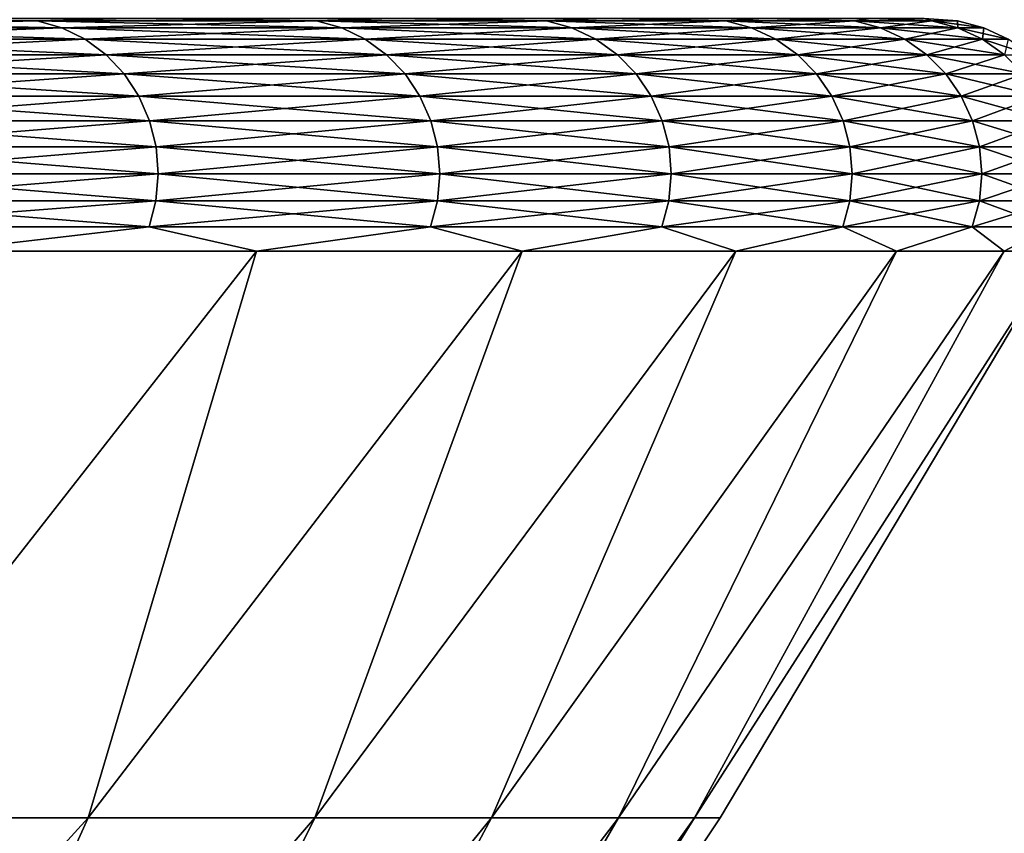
# Model space of a CAD drawing. Header units: metres. Extents: x -105 to 105, y -72 to 59.
# Tile 231 of 256: x 19.98 to 21.25, y -47.65 to -46.6. Entities that reach past the tile are written whole.
import ezdxf

# ---------------------------------------------------------------- set-up
doc = ezdxf.new("R2010")
doc.units = ezdxf.units.M
doc.layers.add('solid_509431_AD150_SW0001', color=7, linetype='CONTINUOUS')

msp = doc.modelspace()

# ---------------------------------------------------------------- linework, layer by layer
at = {"layer": 'solid_509431_AD150_SW0001'}
for points in [[(19.999771, -46.602993, -13.248222), (19.575914, -46.602993, -14.358609), (19.712982, -46.599998, -13.924939)], [(19.575914, -46.602993, 1.858609), (19.999771, -46.602993, 0.748223), (19.712982, -46.599998, 1.424939)], [(19.607141, -46.612011, -14.371544), (19.575914, -46.602993, -14.358609), (19.999771, -46.602993, -13.248222)], [(20.031673, -46.612011, 0.759386), (19.999771, -46.602993, 0.748223), (19.575914, -46.602993, 1.858609)], [(19.607141, -46.612011, 1.871544), (20.031673, -46.612011, 0.759386), (19.575914, -46.602993, 1.858609)], [(20.031673, -46.612011, -13.259386), (19.607141, -46.612011, -14.371544), (19.999771, -46.602993, -13.248222)], [(19.999771, -46.602993, -13.248222), (19.712982, -46.599998, -13.924939), (20.118973, -46.599998, -12.787074)], [(19.999771, -46.602993, 0.748223), (20.118973, -46.599998, 0.287074), (19.712982, -46.599998, 1.424939)], [(20.360701, -46.602993, -12.115817), (19.999771, -46.602993, -13.248222), (20.118973, -46.599998, -12.787074)], [(19.999771, -46.602993, 0.748223), (20.360701, -46.602993, -0.384183), (20.118973, -46.599998, 0.287074)], [(20.031673, -46.612011, -13.259386), (19.999771, -46.602993, -13.248222), (20.360701, -46.602993, -12.115817)], [(20.393181, -46.612011, -0.374826), (20.360701, -46.602993, -0.384183), (19.999771, -46.602993, 0.748223)], [(20.031673, -46.612011, 0.759386), (20.393181, -46.612011, -0.374826), (19.999771, -46.602993, 0.748223)], [(20.393181, -46.612011, -12.125174), (20.031673, -46.612011, -13.259386), (20.360701, -46.602993, -12.115817)], [(20.360701, -46.602993, -12.115817), (20.118973, -46.599998, -12.787074), (20.459362, -46.599998, -11.62781)], [(20.360701, -46.602993, -0.384183), (20.459362, -46.599998, -0.87219), (20.118973, -46.599998, 0.287074)], [(20.65757, -46.602993, -10.964955), (20.360701, -46.602993, -12.115817), (20.459362, -46.599998, -11.62781)], [(20.360701, -46.602993, -0.384183), (20.65757, -46.602993, -1.535045), (20.459362, -46.599998, -0.87219)], [(20.393181, -46.612011, -12.125174), (20.360701, -46.602993, -12.115817), (20.65757, -46.602993, -10.964955)], [(20.690521, -46.612011, -1.527524), (20.65757, -46.602993, -1.535045), (20.360701, -46.602993, -0.384183)], [(20.393181, -46.612011, -0.374826), (20.690521, -46.612011, -1.527524), (20.360701, -46.602993, -0.384183)], [(20.690521, -46.612011, -10.972477), (20.393181, -46.612011, -12.125174), (20.65757, -46.602993, -10.964955)], [(20.65757, -46.602993, -10.964955), (20.459362, -46.599998, -11.62781), (20.733006, -46.599998, -10.451059)], [(20.65757, -46.602993, -1.535045), (20.733006, -46.599998, -2.048941), (20.459362, -46.599998, -0.87219)], [(20.889441, -46.602993, -9.799258), (20.65757, -46.602993, -10.964955), (20.733006, -46.599998, -10.451059)], [(20.65757, -46.602993, -1.535045), (20.889441, -46.602993, -2.700741), (20.733006, -46.599998, -2.048941)], [(20.690521, -46.612011, -10.972477), (20.65757, -46.602993, -10.964955), (20.889441, -46.602993, -9.799258)], [(20.922762, -46.612011, -2.69508), (20.889441, -46.602993, -2.700741), (20.65757, -46.602993, -1.535045)], [(20.690521, -46.612011, -1.527524), (20.922762, -46.612011, -2.69508), (20.65757, -46.602993, -1.535045)], [(20.922762, -46.612011, -9.80492), (20.690521, -46.612011, -10.972477), (20.889441, -46.602993, -9.799258)], [(20.889441, -46.602993, -9.799258), (20.733006, -46.599998, -10.451059), (20.939024, -46.599998, -9.260583)], [(20.889441, -46.602993, -2.700741), (20.939024, -46.599998, -3.239418), (20.733006, -46.599998, -2.048941)], [(21.055586, -46.602993, -8.622395), (20.889441, -46.602993, -9.799258), (20.939024, -46.599998, -9.260583)], [(20.889441, -46.602993, -2.700741), (21.055586, -46.602993, -3.877605), (20.939024, -46.599998, -3.239418)], [(20.922762, -46.612011, -9.80492), (20.889441, -46.602993, -9.799258), (21.055586, -46.602993, -8.622395)], [(21.089174, -46.612011, -3.873821), (21.055586, -46.602993, -3.877605), (20.889441, -46.602993, -2.700741)], [(20.922762, -46.612011, -2.69508), (21.089174, -46.612011, -3.873821), (20.889441, -46.602993, -2.700741)], [(21.089174, -46.612011, -8.626179), (20.922762, -46.612011, -9.80492), (21.055586, -46.602993, -8.622395)], [(21.055586, -46.602993, -8.622395), (20.939024, -46.599998, -9.260583), (21.07675, -46.599998, -8.060265)], [(21.055586, -46.602993, -3.877605), (21.07675, -46.599998, -4.439735), (20.939024, -46.599998, -3.239418)], [(21.155483, -46.602993, -7.438066), (21.055586, -46.602993, -8.622395), (21.07675, -46.599998, -8.060265)], [(21.055586, -46.602993, -3.877605), (21.155483, -46.602993, -5.061934), (21.07675, -46.599998, -4.439735)], [(21.089174, -46.612011, -8.626179), (21.055586, -46.602993, -8.622395), (21.155483, -46.602993, -7.438066)], [(21.18923, -46.612011, -5.060039), (21.155483, -46.602993, -5.061934), (21.055586, -46.602993, -3.877605)], [(21.089174, -46.612011, -3.873821), (21.18923, -46.612011, -5.060039), (21.055586, -46.602993, -3.877605)], [(21.155483, -46.602993, -7.438066), (21.07675, -46.599998, -8.060265), (21.14572, -46.599998, -6.854105)], [(21.155483, -46.602993, -5.061934), (21.14572, -46.599998, -5.645895), (21.07675, -46.599998, -4.439735)], [(21.18923, -46.612011, -7.439961), (21.089174, -46.612011, -8.626179), (21.155483, -46.602993, -7.438066)], [(21.188816, -46.602993, -6.25), (21.14572, -46.599998, -6.854105), (21.14572, -46.599998, -5.645895)], [(21.188816, -46.602993, -6.25), (21.155483, -46.602993, -7.438066), (21.14572, -46.599998, -6.854105)], [(21.155483, -46.602993, -5.061934), (21.188816, -46.602993, -6.25), (21.14572, -46.599998, -5.645895)], [(21.18923, -46.612011, -7.439961), (21.155483, -46.602993, -7.438066), (21.188816, -46.602993, -6.25)], [(21.222616, -46.612011, -6.25), (21.188816, -46.602993, -6.25), (21.155483, -46.602993, -5.061934)], [(21.18923, -46.612011, -5.060039), (21.222616, -46.612011, -6.25), (21.155483, -46.602993, -5.061934)], [(21.222616, -46.612011, -6.25), (21.18923, -46.612011, -7.439961), (21.188816, -46.602993, -6.25)], [(19.636438, -46.626785, -14.383679), (19.607141, -46.612011, -14.371544), (20.031673, -46.612011, -13.259386)], [(20.061605, -46.626785, 0.769859), (20.031673, -46.612011, 0.759386), (19.607141, -46.612011, 1.871544)], [(19.636438, -46.626785, 1.883679), (20.061605, -46.626785, 0.769859), (19.607141, -46.612011, 1.871544)], [(20.061605, -46.626785, -13.269859), (19.636438, -46.626785, -14.383679), (20.031673, -46.612011, -13.259386)], [(20.061605, -46.626785, -13.269859), (20.031673, -46.612011, -13.259386), (20.393181, -46.612011, -12.125174)], [(20.423653, -46.626785, -0.366047), (20.393181, -46.612011, -0.374826), (20.031673, -46.612011, 0.759386)], [(20.061605, -46.626785, 0.769859), (20.423653, -46.626785, -0.366047), (20.031673, -46.612011, 0.759386)], [(20.423653, -46.626785, -12.133953), (20.061605, -46.626785, -13.269859), (20.393181, -46.612011, -12.125174)], [(20.423653, -46.626785, -12.133953), (20.393181, -46.612011, -12.125174), (20.690521, -46.612011, -10.972477)], [(20.721437, -46.626785, -1.520467), (20.690521, -46.612011, -1.527524), (20.393181, -46.612011, -0.374826)], [(20.423653, -46.626785, -0.366047), (20.721437, -46.626785, -1.520467), (20.393181, -46.612011, -0.374826)], [(20.721437, -46.626785, -10.979533), (20.423653, -46.626785, -12.133953), (20.690521, -46.612011, -10.972477)], [(20.721437, -46.626785, -10.979533), (20.690521, -46.612011, -10.972477), (20.922762, -46.612011, -9.80492)], [(20.954025, -46.626785, -2.689768), (20.922762, -46.612011, -2.69508), (20.690521, -46.612011, -1.527524)], [(20.721437, -46.626785, -1.520467), (20.954025, -46.626785, -2.689768), (20.690521, -46.612011, -1.527524)], [(20.954025, -46.626785, -9.810232), (20.721437, -46.626785, -10.979533), (20.922762, -46.612011, -9.80492)], [(20.954025, -46.626785, -9.810232), (20.922762, -46.612011, -9.80492), (21.089174, -46.612011, -8.626179)], [(21.120686, -46.626785, -3.87027), (21.089174, -46.612011, -3.873821), (20.922762, -46.612011, -2.69508)], [(20.954025, -46.626785, -2.689768), (21.120686, -46.626785, -3.87027), (20.922762, -46.612011, -2.69508)], [(21.120686, -46.626785, -8.629729), (20.954025, -46.626785, -9.810232), (21.089174, -46.612011, -8.626179)], [(21.120686, -46.626785, -8.629729), (21.089174, -46.612011, -8.626179), (21.18923, -46.612011, -7.439961)], [(21.22089, -46.626785, -5.05826), (21.18923, -46.612011, -5.060039), (21.089174, -46.612011, -3.873821)], [(21.120686, -46.626785, -3.87027), (21.22089, -46.626785, -5.05826), (21.089174, -46.612011, -3.873821)], [(21.22089, -46.626785, -7.44174), (21.120686, -46.626785, -8.629729), (21.18923, -46.612011, -7.439961)], [(21.22089, -46.626785, -7.44174), (21.18923, -46.612011, -7.439961), (21.222616, -46.612011, -6.25)], [(21.254328, -46.626785, -6.25), (21.222616, -46.612011, -6.25), (21.18923, -46.612011, -5.060039)], [(21.22089, -46.626785, -5.05826), (21.254328, -46.626785, -6.25), (21.18923, -46.612011, -5.060039)], [(21.254328, -46.626785, -6.25), (21.22089, -46.626785, -7.44174), (21.222616, -46.612011, -6.25)], [(19.66291, -46.646854, -14.394644), (19.636438, -46.626785, -14.383679), (20.061605, -46.626785, -13.269859)], [(20.08865, -46.646854, 0.779323), (20.061605, -46.626785, 0.769859), (19.636438, -46.626785, 1.883679)], [(19.66291, -46.646854, 1.894644), (20.08865, -46.646854, 0.779323), (19.636438, -46.626785, 1.883679)], [(20.08865, -46.646854, -13.279323), (19.66291, -46.646854, -14.394644), (20.061605, -46.626785, -13.269859)], [(20.08865, -46.646854, -13.279323), (20.061605, -46.626785, -13.269859), (20.423653, -46.626785, -12.133953)], [(20.451183, -46.646854, -0.358115), (20.423653, -46.626785, -0.366047), (20.061605, -46.626785, 0.769859)], [(20.08865, -46.646854, 0.779323), (20.451183, -46.646854, -0.358115), (20.061605, -46.626785, 0.769859)], [(20.451183, -46.646854, -12.141885), (20.08865, -46.646854, -13.279323), (20.423653, -46.626785, -12.133953)], [(20.451183, -46.646854, -12.141885), (20.423653, -46.626785, -12.133953), (20.721437, -46.626785, -10.979533)], [(20.749371, -46.646854, -1.514091), (20.721437, -46.626785, -1.520467), (20.423653, -46.626785, -0.366047)], [(20.451183, -46.646854, -0.358115), (20.749371, -46.646854, -1.514091), (20.423653, -46.626785, -0.366047)], [(20.749371, -46.646854, -10.985909), (20.451183, -46.646854, -12.141885), (20.721437, -46.626785, -10.979533)], [(20.749371, -46.646854, -10.985909), (20.721437, -46.626785, -10.979533), (20.954025, -46.626785, -9.810232)], [(20.982273, -46.646854, -2.684968), (20.954025, -46.626785, -2.689768), (20.721437, -46.626785, -1.520467)], [(20.749371, -46.646854, -1.514091), (20.982273, -46.646854, -2.684968), (20.721437, -46.626785, -1.520467)], [(20.982273, -46.646854, -9.815032), (20.749371, -46.646854, -10.985909), (20.954025, -46.626785, -9.810232)], [(20.982273, -46.646854, -9.815032), (20.954025, -46.626785, -9.810232), (21.120686, -46.626785, -8.629729)], [(21.149157, -46.646854, -3.867062), (21.120686, -46.626785, -3.87027), (20.954025, -46.626785, -2.689768)], [(20.982273, -46.646854, -2.684968), (21.149157, -46.646854, -3.867062), (20.954025, -46.626785, -2.689768)], [(21.149157, -46.646854, -8.632937), (20.982273, -46.646854, -9.815032), (21.120686, -46.626785, -8.629729)], [(21.149157, -46.646854, -8.632937), (21.120686, -46.626785, -8.629729), (21.22089, -46.626785, -7.44174)], [(21.249498, -46.646854, -5.056654), (21.22089, -46.626785, -5.05826), (21.120686, -46.626785, -3.87027)], [(21.149157, -46.646854, -3.867062), (21.249498, -46.646854, -5.056654), (21.120686, -46.626785, -3.87027)], [(21.249498, -46.646854, -7.443346), (21.149157, -46.646854, -8.632937), (21.22089, -46.626785, -7.44174)], [(21.249498, -46.646854, -7.443346), (21.22089, -46.626785, -7.44174), (21.254328, -46.626785, -6.25)], [(21.28298, -46.646854, -6.25), (21.254328, -46.626785, -6.25), (21.22089, -46.626785, -5.05826)], [(21.249498, -46.646854, -5.056654), (21.28298, -46.646854, -6.25), (21.22089, -46.626785, -5.05826)], [(19.685745, -46.671612, -14.404102), (19.66291, -46.646854, -14.394644), (20.08865, -46.646854, -13.279323)], [(20.11198, -46.671612, 0.787486), (20.08865, -46.646854, 0.779323), (19.66291, -46.646854, 1.894644)], [(19.685745, -46.671612, 1.904103), (20.11198, -46.671612, 0.787486), (19.66291, -46.646854, 1.894644)], [(20.11198, -46.671612, -13.287486), (19.685745, -46.671612, -14.404102), (20.08865, -46.646854, -13.279323)], [(20.11198, -46.671612, -13.287486), (20.08865, -46.646854, -13.279323), (20.451183, -46.646854, -12.141885)], [(20.474936, -46.671612, -0.351273), (20.451183, -46.646854, -0.358115), (20.08865, -46.646854, 0.779323)], [(20.11198, -46.671612, 0.787486), (20.474936, -46.671612, -0.351273), (20.08865, -46.646854, 0.779323)], [(20.474936, -46.671612, -12.148727), (20.11198, -46.671612, -13.287486), (20.451183, -46.646854, -12.141885)], [(20.474936, -46.671612, -12.148727), (20.451183, -46.646854, -12.141885), (20.749371, -46.646854, -10.985909)], [(20.773468, -46.671612, -1.508591), (20.749371, -46.646854, -1.514091), (20.451183, -46.646854, -0.358115)], [(20.474936, -46.671612, -0.351273), (20.773468, -46.671612, -1.508591), (20.451183, -46.646854, -0.358115)], [(20.773468, -46.671612, -10.991408), (20.474936, -46.671612, -12.148727), (20.749371, -46.646854, -10.985909)], [(20.773468, -46.671612, -10.991408), (20.749371, -46.646854, -10.985909), (20.982273, -46.646854, -9.815032)], [(21.006641, -46.671612, -2.680828), (20.982273, -46.646854, -2.684968), (20.749371, -46.646854, -1.514091)], [(20.773468, -46.671612, -1.508591), (21.006641, -46.671612, -2.680828), (20.749371, -46.646854, -1.514091)], [(21.006641, -46.671612, -9.819172), (20.773468, -46.671612, -10.991408), (20.982273, -46.646854, -9.815032)], [(21.006641, -46.671612, -9.819172), (20.982273, -46.646854, -9.815032), (21.149157, -46.646854, -8.632937)], [(21.173719, -46.671612, -3.864295), (21.149157, -46.646854, -3.867062), (20.982273, -46.646854, -2.684968)], [(21.006641, -46.671612, -2.680828), (21.173719, -46.671612, -3.864295), (20.982273, -46.646854, -2.684968)], [(21.173719, -46.671612, -8.635705), (21.006641, -46.671612, -9.819172), (21.149157, -46.646854, -8.632937)], [(21.173719, -46.671612, -8.635705), (21.149157, -46.646854, -8.632937), (21.249498, -46.646854, -7.443346)], [(21.274176, -46.671612, -5.055268), (21.249498, -46.646854, -5.056654), (21.149157, -46.646854, -3.867062)], [(21.173719, -46.671612, -3.864295), (21.274176, -46.671612, -5.055268), (21.149157, -46.646854, -3.867062)], [(21.274176, -46.671612, -7.444732), (21.173719, -46.671612, -8.635705), (21.249498, -46.646854, -7.443346)], [(19.704247, -46.700294, -14.411766), (19.685745, -46.671612, -14.404102), (20.11198, -46.671612, -13.287486)], [(20.13088, -46.700294, 0.7941), (20.11198, -46.671612, 0.787486), (19.685745, -46.671612, 1.904103)], [(19.704247, -46.700294, 1.911766), (20.13088, -46.700294, 0.7941), (19.685745, -46.671612, 1.904103)], [(20.13088, -46.700294, -13.2941), (19.704247, -46.700294, -14.411766), (20.11198, -46.671612, -13.287486)], [(20.13088, -46.700294, -13.2941), (20.11198, -46.671612, -13.287486), (20.474936, -46.671612, -12.148727)], [(20.494177, -46.700294, -0.345729), (20.474936, -46.671612, -0.351273), (20.11198, -46.671612, 0.787486)], [(20.13088, -46.700294, 0.7941), (20.494177, -46.700294, -0.345729), (20.11198, -46.671612, 0.787486)], [(20.494177, -46.700294, -12.154271), (20.13088, -46.700294, -13.2941), (20.474936, -46.671612, -12.148727)], [(20.494177, -46.700294, -12.154271), (20.474936, -46.671612, -12.148727), (20.773468, -46.671612, -10.991408)], [(20.792992, -46.700294, -1.504135), (20.773468, -46.671612, -1.508591), (20.474936, -46.671612, -0.351273)], [(20.494177, -46.700294, -0.345729), (20.792992, -46.700294, -1.504135), (20.474936, -46.671612, -0.351273)], [(20.792992, -46.700294, -10.995865), (20.494177, -46.700294, -12.154271), (20.773468, -46.671612, -10.991408)], [(20.792992, -46.700294, -10.995865), (20.773468, -46.671612, -10.991408), (21.006641, -46.671612, -9.819172)], [(21.026382, -46.700294, -2.677474), (21.006641, -46.671612, -2.680828), (20.773468, -46.671612, -1.508591)], [(20.792992, -46.700294, -1.504135), (21.026382, -46.700294, -2.677474), (20.773468, -46.671612, -1.508591)], [(21.026382, -46.700294, -9.822526), (20.792992, -46.700294, -10.995865), (21.006641, -46.671612, -9.819172)], [(21.026382, -46.700294, -9.822526), (21.006641, -46.671612, -9.819172), (21.173719, -46.671612, -8.635705)], [(21.193617, -46.700294, -3.862053), (21.173719, -46.671612, -3.864295), (21.006641, -46.671612, -2.680828)], [(21.026382, -46.700294, -2.677474), (21.193617, -46.700294, -3.862053), (21.006641, -46.671612, -2.680828)], [(21.193617, -46.700294, -8.637947), (21.026382, -46.700294, -9.822526), (21.173719, -46.671612, -8.635705)], [(21.193617, -46.700294, -8.637947), (21.173719, -46.671612, -8.635705), (21.274176, -46.671612, -7.444732)], [(21.29417, -46.700294, -5.054145), (21.274176, -46.671612, -5.055268), (21.173719, -46.671612, -3.864295)], [(21.193617, -46.700294, -3.862053), (21.29417, -46.700294, -5.054145), (21.173719, -46.671612, -3.864295)], [(21.29417, -46.700294, -7.445855), (21.193617, -46.700294, -8.637947), (21.274176, -46.671612, -7.444732)], [(19.717846, -46.732029, -14.417399), (19.704247, -46.700294, -14.411766), (20.13088, -46.700294, -13.2941)], [(20.144775, -46.732029, 0.798962), (20.13088, -46.700294, 0.7941), (19.704247, -46.700294, 1.911766)], [(19.717846, -46.732029, 1.917399), (20.144775, -46.732029, 0.798962), (19.704247, -46.700294, 1.911766)], [(20.144775, -46.732029, -13.298962), (19.717846, -46.732029, -14.417399), (20.13088, -46.700294, -13.2941)], [(20.144775, -46.732029, -13.298962), (20.13088, -46.700294, -13.2941), (20.494177, -46.700294, -12.154271)], [(20.508324, -46.732029, -0.341654), (20.494177, -46.700294, -0.345729), (20.13088, -46.700294, 0.7941)], [(20.144775, -46.732029, 0.798962), (20.508324, -46.732029, -0.341654), (20.13088, -46.700294, 0.7941)], [(20.508324, -46.732029, -12.158346), (20.144775, -46.732029, -13.298962), (20.494177, -46.700294, -12.154271)], [(20.508324, -46.732029, -12.158346), (20.494177, -46.700294, -12.154271), (20.792992, -46.700294, -10.995865)], [(20.807343, -46.732029, -1.50086), (20.792992, -46.700294, -1.504135), (20.494177, -46.700294, -0.345729)], [(20.508324, -46.732029, -0.341654), (20.807343, -46.732029, -1.50086), (20.494177, -46.700294, -0.345729)], [(20.807343, -46.732029, -10.999141), (20.508324, -46.732029, -12.158346), (20.792992, -46.700294, -10.995865)], [(20.807343, -46.732029, -10.999141), (20.792992, -46.700294, -10.995865), (21.026382, -46.700294, -9.822526)], [(21.040895, -46.732029, -2.675008), (21.026382, -46.700294, -2.677474), (20.792992, -46.700294, -1.504135)], [(20.807343, -46.732029, -1.50086), (21.040895, -46.732029, -2.675008), (20.792992, -46.700294, -1.504135)], [(21.040895, -46.732029, -9.824992), (20.807343, -46.732029, -10.999141), (21.026382, -46.700294, -9.822526)], [(21.040895, -46.732029, -9.824992), (21.026382, -46.700294, -9.822526), (21.193617, -46.700294, -8.637947)], [(21.208246, -46.732029, -3.860404), (21.193617, -46.700294, -3.862053), (21.026382, -46.700294, -2.677474)], [(21.040895, -46.732029, -2.675008), (21.208246, -46.732029, -3.860404), (21.026382, -46.700294, -2.677474)], [(21.208246, -46.732029, -8.639595), (21.040895, -46.732029, -9.824992), (21.193617, -46.700294, -8.637947)], [(21.208246, -46.732029, -8.639595), (21.193617, -46.700294, -8.637947), (21.29417, -46.700294, -7.445855)], [(21.308867, -46.732029, -5.053319), (21.29417, -46.700294, -5.054145), (21.193617, -46.700294, -3.862053)], [(21.208246, -46.732029, -3.860404), (21.308867, -46.732029, -5.053319), (21.193617, -46.700294, -3.862053)], [(21.308867, -46.732029, -7.446681), (21.208246, -46.732029, -8.639595), (21.29417, -46.700294, -7.445855)], [(19.72613, -46.765842, -14.420831), (19.717846, -46.732029, -14.417399), (20.144775, -46.732029, -13.298962)], [(20.153238, -46.765842, 0.801923), (20.144775, -46.732029, 0.798962), (19.717846, -46.732029, 1.917399)], [(19.72613, -46.765842, 1.92083), (20.153238, -46.765842, 0.801923), (19.717846, -46.732029, 1.917399)], [(20.153238, -46.765842, -13.301924), (19.72613, -46.765842, -14.420831), (20.144775, -46.732029, -13.298962)], [(20.153238, -46.765842, -13.301924), (20.144775, -46.732029, -13.298962), (20.508324, -46.732029, -12.158346)], [(20.516939, -46.765842, -0.339172), (20.508324, -46.732029, -0.341654), (20.144775, -46.732029, 0.798962)], [(20.153238, -46.765842, 0.801923), (20.516939, -46.765842, -0.339172), (20.144775, -46.732029, 0.798962)], [(20.516939, -46.765842, -12.160829), (20.153238, -46.765842, -13.301924), (20.508324, -46.732029, -12.158346)], [(20.516939, -46.765842, -12.160829), (20.508324, -46.732029, -12.158346), (20.807343, -46.732029, -10.999141)], [(20.816084, -46.765842, -1.498865), (20.807343, -46.732029, -1.50086), (20.508324, -46.732029, -0.341654)], [(20.516939, -46.765842, -0.339172), (20.816084, -46.765842, -1.498865), (20.508324, -46.732029, -0.341654)], [(20.816084, -46.765842, -11.001136), (20.516939, -46.765842, -12.160829), (20.807343, -46.732029, -10.999141)], [(20.816084, -46.765842, -11.001136), (20.807343, -46.732029, -10.999141), (21.040895, -46.732029, -9.824992)], [(21.049736, -46.765842, -2.673506), (21.040895, -46.732029, -2.675008), (20.807343, -46.732029, -1.50086)], [(20.816084, -46.765842, -1.498865), (21.049736, -46.765842, -2.673506), (20.807343, -46.732029, -1.50086)], [(21.049736, -46.765842, -9.826494), (20.816084, -46.765842, -11.001136), (21.040895, -46.732029, -9.824992)], [(21.049736, -46.765842, -9.826494), (21.040895, -46.732029, -9.824992), (21.208246, -46.732029, -8.639595)], [(21.217155, -46.765842, -3.859401), (21.208246, -46.732029, -3.860404), (21.040895, -46.732029, -2.675008)], [(21.049736, -46.765842, -2.673506), (21.217155, -46.765842, -3.859401), (21.040895, -46.732029, -2.675008)], [(21.217155, -46.765842, -8.640599), (21.049736, -46.765842, -9.826494), (21.208246, -46.732029, -8.639595)], [(21.217155, -46.765842, -8.640599), (21.208246, -46.732029, -8.639595), (21.308867, -46.732029, -7.446681)], [(21.31782, -46.765842, -5.052817), (21.308867, -46.732029, -5.053319), (21.208246, -46.732029, -3.860404)], [(21.217155, -46.765842, -3.859401), (21.31782, -46.765842, -5.052817), (21.208246, -46.732029, -3.860404)], [(21.31782, -46.765842, -7.447183), (21.217155, -46.765842, -8.640599), (21.308867, -46.732029, -7.446681)], [(19.728844, -46.800701, -14.421954), (19.72613, -46.765842, -14.420831), (20.153238, -46.765842, -13.301924)], [(20.156012, -46.800701, 0.802893), (20.153238, -46.765842, 0.801923), (19.72613, -46.765842, 1.92083)], [(19.728844, -46.800701, 1.921955), (20.156012, -46.800701, 0.802893), (19.72613, -46.765842, 1.92083)], [(20.156012, -46.800701, -13.302894), (19.728844, -46.800701, -14.421954), (20.153238, -46.765842, -13.301924)], [(20.156012, -46.800701, -13.302894), (20.153238, -46.765842, -13.301924), (20.516939, -46.765842, -12.160829)], [(20.519762, -46.800701, -0.338359), (20.516939, -46.765842, -0.339172), (20.153238, -46.765842, 0.801923)], [(20.156012, -46.800701, 0.802893), (20.519762, -46.800701, -0.338359), (20.153238, -46.765842, 0.801923)], [(20.519762, -46.800701, -12.161641), (20.156012, -46.800701, -13.302894), (20.516939, -46.765842, -12.160829)], [(20.519762, -46.800701, -12.161641), (20.516939, -46.765842, -12.160829), (20.816084, -46.765842, -11.001136)], [(20.818949, -46.800701, -1.498211), (20.816084, -46.765842, -1.498865), (20.516939, -46.765842, -0.339172)], [(20.519762, -46.800701, -0.338359), (20.818949, -46.800701, -1.498211), (20.516939, -46.765842, -0.339172)], [(20.818949, -46.800701, -11.001789), (20.519762, -46.800701, -12.161641), (20.816084, -46.765842, -11.001136)], [(20.818949, -46.800701, -11.001789), (20.816084, -46.765842, -11.001136), (21.049736, -46.765842, -9.826494)], [(21.052631, -46.800701, -2.673014), (21.049736, -46.765842, -2.673506), (20.816084, -46.765842, -1.498865)], [(20.818949, -46.800701, -1.498211), (21.052631, -46.800701, -2.673014), (20.816084, -46.765842, -1.498865)], [(21.052631, -46.800701, -9.826986), (20.818949, -46.800701, -11.001789), (21.049736, -46.765842, -9.826494)], [(21.052631, -46.800701, -9.826986), (21.049736, -46.765842, -9.826494), (21.217155, -46.765842, -8.640599)], [(21.220076, -46.800701, -3.859072), (21.217155, -46.765842, -3.859401), (21.049736, -46.765842, -2.673506)], [(21.052631, -46.800701, -2.673014), (21.220076, -46.800701, -3.859072), (21.049736, -46.765842, -2.673506)], [(21.220076, -46.800701, -8.640928), (21.052631, -46.800701, -9.826986), (21.217155, -46.765842, -8.640599)], [(21.220076, -46.800701, -8.640928), (21.217155, -46.765842, -8.640599), (21.31782, -46.765842, -7.447183)], [(21.320751, -46.800701, -5.052652), (21.31782, -46.765842, -5.052817), (21.217155, -46.765842, -3.859401)], [(21.220076, -46.800701, -3.859072), (21.320751, -46.800701, -5.052652), (21.217155, -46.765842, -3.859401)], [(21.320751, -46.800701, -7.447348), (21.220076, -46.800701, -8.640928), (21.31782, -46.765842, -7.447183)], [(19.725904, -46.835541, -14.420737), (19.728844, -46.800701, -14.421954), (20.156012, -46.800701, -13.302894)], [(20.153008, -46.835541, -13.301843), (19.725904, -46.835541, -14.420737), (20.156012, -46.800701, -13.302894)], [(19.725904, -46.835541, 1.920737), (20.153008, -46.835541, 0.801843), (19.728844, -46.800701, 1.921955)], [(20.153008, -46.835541, 0.801843), (20.156012, -46.800701, 0.802893), (19.728844, -46.800701, 1.921955)], [(20.153008, -46.835541, -13.301843), (20.156012, -46.800701, -13.302894), (20.519762, -46.800701, -12.161641)], [(20.516705, -46.835541, -12.160761), (20.153008, -46.835541, -13.301843), (20.519762, -46.800701, -12.161641)], [(20.153008, -46.835541, 0.801843), (20.516705, -46.835541, -0.339239), (20.156012, -46.800701, 0.802893)], [(20.516705, -46.835541, -0.339239), (20.519762, -46.800701, -0.338359), (20.156012, -46.800701, 0.802893)], [(20.516705, -46.835541, -12.160761), (20.519762, -46.800701, -12.161641), (20.818949, -46.800701, -11.001789)], [(20.815845, -46.835541, -11.001081), (20.516705, -46.835541, -12.160761), (20.818949, -46.800701, -11.001789)], [(20.516705, -46.835541, -0.339239), (20.815845, -46.835541, -1.498919), (20.519762, -46.800701, -0.338359)], [(20.815845, -46.835541, -1.498919), (20.818949, -46.800701, -1.498211), (20.519762, -46.800701, -0.338359)], [(20.815845, -46.835541, -11.001081), (20.818949, -46.800701, -11.001789), (21.052631, -46.800701, -9.826986)], [(21.049494, -46.835541, -9.826453), (20.815845, -46.835541, -11.001081), (21.052631, -46.800701, -9.826986)], [(20.815845, -46.835541, -1.498919), (21.049494, -46.835541, -2.673547), (20.818949, -46.800701, -1.498211)], [(21.049494, -46.835541, -2.673547), (21.052631, -46.800701, -2.673014), (20.818949, -46.800701, -1.498211)], [(21.049494, -46.835541, -9.826453), (21.052631, -46.800701, -9.826986), (21.220076, -46.800701, -8.640928)], [(21.216913, -46.835541, -8.640572), (21.049494, -46.835541, -9.826453), (21.220076, -46.800701, -8.640928)], [(21.049494, -46.835541, -2.673547), (21.216913, -46.835541, -3.859428), (21.052631, -46.800701, -2.673014)], [(21.216913, -46.835541, -3.859428), (21.220076, -46.800701, -3.859072), (21.052631, -46.800701, -2.673014)], [(21.216913, -46.835541, -8.640572), (21.220076, -46.800701, -8.640928), (21.320751, -46.800701, -7.447348)], [(21.317575, -46.835541, -7.447169), (21.216913, -46.835541, -8.640572), (21.320751, -46.800701, -7.447348)], [(21.216913, -46.835541, -3.859428), (21.317575, -46.835541, -5.052831), (21.220076, -46.800701, -3.859072)], [(21.317575, -46.835541, -5.052831), (21.320751, -46.800701, -5.052652), (21.220076, -46.800701, -3.859072)], [(19.717402, -46.869289, -14.417215), (19.725904, -46.835541, -14.420737), (20.153008, -46.835541, -13.301843)], [(20.144321, -46.869289, -13.298803), (19.717402, -46.869289, -14.417215), (20.153008, -46.835541, -13.301843)], [(19.717402, -46.869289, 1.917215), (20.144321, -46.869289, 0.798803), (19.725904, -46.835541, 1.920737)], [(20.144321, -46.869289, 0.798803), (20.153008, -46.835541, 0.801843), (19.725904, -46.835541, 1.920737)], [(20.144321, -46.869289, -13.298803), (20.153008, -46.835541, -13.301843), (20.516705, -46.835541, -12.160761)], [(20.50786, -46.869289, -12.158213), (20.144321, -46.869289, -13.298803), (20.516705, -46.835541, -12.160761)], [(20.144321, -46.869289, 0.798803), (20.50786, -46.869289, -0.341787), (20.153008, -46.835541, 0.801843)], [(20.50786, -46.869289, -0.341787), (20.516705, -46.835541, -0.339239), (20.153008, -46.835541, 0.801843)], [(20.50786, -46.869289, -12.158213), (20.516705, -46.835541, -12.160761), (20.815845, -46.835541, -11.001081)], [(20.806873, -46.869289, -10.999033), (20.50786, -46.869289, -12.158213), (20.815845, -46.835541, -11.001081)], [(20.50786, -46.869289, -0.341787), (20.806873, -46.869289, -1.500967), (20.516705, -46.835541, -0.339239)], [(20.806873, -46.869289, -1.500967), (20.815845, -46.835541, -1.498919), (20.516705, -46.835541, -0.339239)], [(20.806873, -46.869289, -10.999033), (20.815845, -46.835541, -11.001081), (21.049494, -46.835541, -9.826453)], [(21.040421, -46.869289, -9.824911), (20.806873, -46.869289, -10.999033), (21.049494, -46.835541, -9.826453)], [(20.806873, -46.869289, -1.500967), (21.040421, -46.869289, -2.675089), (20.815845, -46.835541, -1.498919)], [(21.040421, -46.869289, -2.675089), (21.049494, -46.835541, -2.673547), (20.815845, -46.835541, -1.498919)], [(21.040421, -46.869289, -9.824911), (21.049494, -46.835541, -9.826453), (21.216913, -46.835541, -8.640572)], [(21.207767, -46.869289, -8.639542), (21.040421, -46.869289, -9.824911), (21.216913, -46.835541, -8.640572)], [(21.040421, -46.869289, -2.675089), (21.207767, -46.869289, -3.860458), (21.049494, -46.835541, -2.673547)], [(21.207767, -46.869289, -3.860458), (21.216913, -46.835541, -3.859428), (21.049494, -46.835541, -2.673547)], [(21.207767, -46.869289, -8.639542), (21.216913, -46.835541, -8.640572), (21.317575, -46.835541, -7.447169)], [(21.308386, -46.869289, -7.446653), (21.207767, -46.869289, -8.639542), (21.317575, -46.835541, -7.447169)], [(21.207767, -46.869289, -3.860458), (21.308386, -46.869289, -5.053347), (21.216913, -46.835541, -3.859428)], [(21.308386, -46.869289, -5.053347), (21.317575, -46.835541, -5.052831), (21.216913, -46.835541, -3.859428)], [(19.873898, -46.90089, -13.987613), (19.717402, -46.869289, -14.417215), (20.144321, -46.869289, -13.298803)], [(19.873898, -46.90089, 1.487613), (20.144321, -46.869289, 0.798803), (19.717402, -46.869289, 1.917215)], [(20.283216, -46.90089, -12.840417), (19.873898, -46.90089, -13.987613), (20.144321, -46.869289, -13.298803)], [(19.873898, -46.90089, 1.487613), (20.283216, -46.90089, 0.340417), (20.144321, -46.869289, 0.798803)], [(20.283216, -46.90089, -12.840417), (20.144321, -46.869289, -13.298803), (20.50786, -46.869289, -12.158213)], [(20.283216, -46.90089, 0.340417), (20.50786, -46.869289, -0.341787), (20.144321, -46.869289, 0.798803)], [(20.626375, -46.90089, -11.671723), (20.283216, -46.90089, -12.840417), (20.50786, -46.869289, -12.158213)], [(20.283216, -46.90089, 0.340417), (20.626375, -46.90089, -0.828276), (20.50786, -46.869289, -0.341787)], [(20.626375, -46.90089, -11.671723), (20.50786, -46.869289, -12.158213), (20.806873, -46.869289, -10.999033)], [(20.626375, -46.90089, -0.828276), (20.806873, -46.869289, -1.500967), (20.50786, -46.869289, -0.341787)], [(20.902256, -46.90089, -10.485346), (20.626375, -46.90089, -11.671723), (20.806873, -46.869289, -10.999033)], [(20.626375, -46.90089, -0.828276), (20.902256, -46.90089, -2.014654), (20.806873, -46.869289, -1.500967)], [(20.902256, -46.90089, -10.485346), (20.806873, -46.869289, -10.999033), (21.040421, -46.869289, -9.824911)], [(20.902256, -46.90089, -2.014654), (21.040421, -46.869289, -2.675089), (20.806873, -46.869289, -1.500967)], [(21.109957, -46.90089, -9.285153), (20.902256, -46.90089, -10.485346), (21.040421, -46.869289, -9.824911)], [(20.902256, -46.90089, -2.014654), (21.109957, -46.90089, -3.214846), (21.040421, -46.869289, -2.675089)], [(21.109957, -46.90089, -9.285153), (21.040421, -46.869289, -9.824911), (21.207767, -46.869289, -8.639542)], [(21.109957, -46.90089, -3.214846), (21.207767, -46.869289, -3.860458), (21.040421, -46.869289, -2.675089)], [(21.248802, -46.90089, -8.075061), (21.109957, -46.90089, -9.285153), (21.207767, -46.869289, -8.639542)], [(21.109957, -46.90089, -3.214846), (21.248802, -46.90089, -4.424939), (21.207767, -46.869289, -3.860458)], [(21.248802, -46.90089, -8.075061), (21.207767, -46.869289, -8.639542), (21.308386, -46.869289, -7.446653)], [(21.248802, -46.90089, -4.424939), (21.308386, -46.869289, -5.053347), (21.207767, -46.869289, -3.860458)], [(21.318338, -46.90089, -6.859016), (21.248802, -46.90089, -8.075061), (21.308386, -46.869289, -7.446653)], [(21.248802, -46.90089, -4.424939), (21.318338, -46.90089, -5.640984), (21.308386, -46.869289, -5.053347)], [(19.710045, -47.633389, -13.146843), (19.873898, -46.90089, -13.987613), (20.283216, -46.90089, -12.840417)], [(19.710045, -47.633389, -13.146843), (20.283216, -46.90089, -12.840417), (20.065746, -47.633389, -12.030842)], [(19.710045, -47.633389, 0.646843), (20.283216, -46.90089, 0.340417), (19.873898, -46.90089, 1.487613)], [(20.065746, -47.633389, -0.469158), (20.283216, -46.90089, 0.340417), (19.710045, -47.633389, 0.646843)], [(20.065746, -47.633389, -12.030842), (20.283216, -46.90089, -12.840417), (20.626375, -46.90089, -11.671723)], [(20.065746, -47.633389, -12.030842), (20.626375, -46.90089, -11.671723), (20.358313, -47.633389, -10.896652)], [(20.065746, -47.633389, -0.469158), (20.626375, -46.90089, -0.828276), (20.283216, -46.90089, 0.340417)], [(20.358313, -47.633389, -1.603348), (20.626375, -46.90089, -0.828276), (20.065746, -47.633389, -0.469158)], [(20.358313, -47.633389, -10.896652), (20.626375, -46.90089, -11.671723), (20.902256, -46.90089, -10.485346)], [(20.358313, -47.633389, -10.896652), (20.902256, -46.90089, -10.485346), (20.586824, -47.633389, -9.747842)], [(20.358313, -47.633389, -1.603348), (20.902256, -46.90089, -2.014654), (20.626375, -46.90089, -0.828276)], [(20.586824, -47.633389, -2.752158), (20.902256, -46.90089, -2.014654), (20.358313, -47.633389, -1.603348)], [(20.586824, -47.633389, -9.747842), (20.902256, -46.90089, -10.485346), (21.109957, -46.90089, -9.285153)], [(20.586824, -47.633389, -9.747842), (21.109957, -46.90089, -9.285153), (20.750565, -47.633389, -8.588027)], [(20.586824, -47.633389, -2.752158), (21.109957, -46.90089, -3.214846), (20.902256, -46.90089, -2.014654)], [(20.750565, -47.633389, -3.911973), (21.109957, -46.90089, -3.214846), (20.586824, -47.633389, -2.752158)], [(20.750565, -47.633389, -8.588027), (21.109957, -46.90089, -9.285153), (21.248802, -46.90089, -8.075061)], [(20.750565, -47.633389, -8.588027), (21.248802, -46.90089, -8.075061), (20.849014, -47.633389, -7.420856)], [(20.750565, -47.633389, -3.911973), (21.248802, -46.90089, -4.424939), (21.109957, -46.90089, -3.214846)], [(20.849014, -47.633389, -5.079144), (21.248802, -46.90089, -4.424939), (20.750565, -47.633389, -3.911973)], [(20.849014, -47.633389, -7.420856), (21.248802, -46.90089, -8.075061), (21.318338, -46.90089, -6.859016)], [(20.849014, -47.633389, -7.420856), (21.318338, -46.90089, -6.859016), (20.881865, -47.633389, -6.25)], [(20.849014, -47.633389, -5.079144), (21.318338, -46.90089, -5.640984), (21.248802, -46.90089, -4.424939)], [(20.881865, -47.633389, -6.25), (21.318338, -46.90089, -5.640984), (20.849014, -47.633389, -5.079144)], [(20.881865, -47.633389, -6.25), (21.318338, -46.90089, -6.859016), (21.318338, -46.90089, -5.640984)], [(20.065746, -47.633389, -0.469158), (19.412535, -48.349998, 0.057506), (19.740957, -48.349998, -1.060997)], [(20.065746, -47.633389, -0.469158), (19.710045, -47.633389, 0.646843), (19.412535, -48.349998, 0.057506)], [(20.065746, -47.633389, -12.030842), (19.740957, -48.349998, -11.439003), (19.412535, -48.349998, -12.557506)], [(19.710045, -47.633389, -13.146843), (20.065746, -47.633389, -12.030842), (19.412535, -48.349998, -12.557506)], [(20.358313, -47.633389, -1.603348), (19.740957, -48.349998, -1.060997), (20.005001, -48.349998, -2.196474)], [(20.358313, -47.633389, -1.603348), (20.065746, -47.633389, -0.469158), (19.740957, -48.349998, -1.060997)], [(20.358313, -47.633389, -10.896652), (20.005001, -48.349998, -10.303526), (19.740957, -48.349998, -11.439003)], [(20.065746, -47.633389, -12.030842), (20.358313, -47.633389, -10.896652), (19.740957, -48.349998, -11.439003)], [(20.586824, -47.633389, -2.752158), (20.005001, -48.349998, -2.196474), (20.203783, -48.349998, -3.345118)], [(20.586824, -47.633389, -2.752158), (20.358313, -47.633389, -1.603348), (20.005001, -48.349998, -2.196474)], [(20.586824, -47.633389, -9.747842), (20.203783, -48.349998, -9.154882), (20.005001, -48.349998, -10.303526)], [(20.358313, -47.633389, -10.896652), (20.586824, -47.633389, -9.747842), (20.005001, -48.349998, -10.303526)], [(20.750565, -47.633389, -3.911973), (20.203783, -48.349998, -3.345118), (20.336672, -48.349998, -4.503297)], [(20.750565, -47.633389, -3.911973), (20.586824, -47.633389, -2.752158), (20.203783, -48.349998, -3.345118)], [(20.750565, -47.633389, -8.588027), (20.336672, -48.349998, -7.996703), (20.203783, -48.349998, -9.154882)], [(20.586824, -47.633389, -9.747842), (20.750565, -47.633389, -8.588027), (20.203783, -48.349998, -9.154882)], [(20.849014, -47.633389, -5.079144), (20.336672, -48.349998, -4.503297), (20.403221, -48.349998, -5.66711)], [(20.849014, -47.633389, -5.079144), (20.750565, -47.633389, -3.911973), (20.336672, -48.349998, -4.503297)], [(20.849014, -47.633389, -7.420856), (20.403221, -48.349998, -6.83289), (20.336672, -48.349998, -7.996703)], [(20.750565, -47.633389, -8.588027), (20.849014, -47.633389, -7.420856), (20.336672, -48.349998, -7.996703)], [(20.881865, -47.633389, -6.25), (20.403221, -48.349998, -5.66711), (20.403221, -48.349998, -6.83289)], [(20.881865, -47.633389, -6.25), (20.849014, -47.633389, -5.079144), (20.403221, -48.349998, -5.66711)], [(20.849014, -47.633389, -7.420856), (20.881865, -47.633389, -6.25), (20.403221, -48.349998, -6.83289)]]:
    msp.add_3dface(points, dxfattribs=at)

doc.saveas('drawing.dxf')
